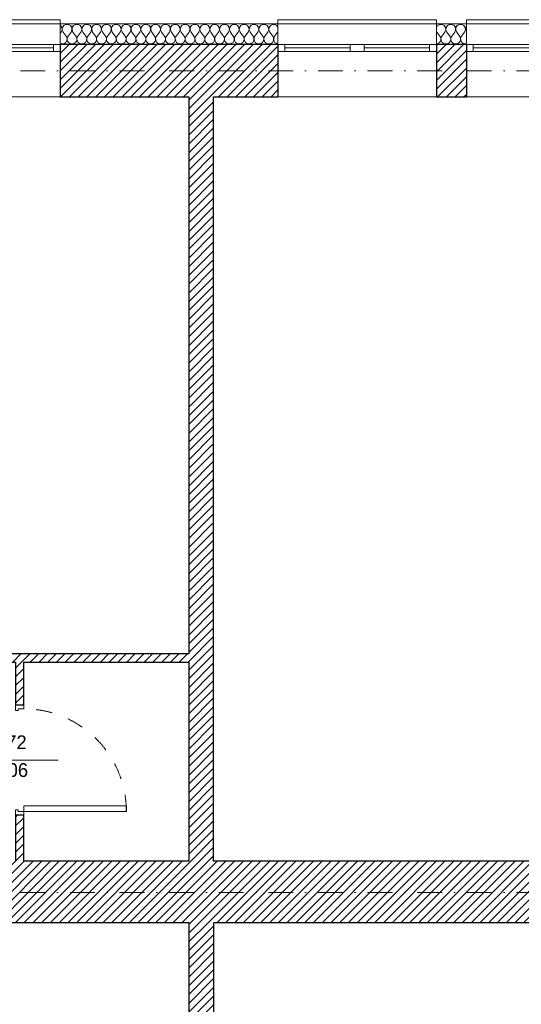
# Model space of a CAD drawing. Header units: millimetres. Extents: x 172139 to 266886, y 89525 to 138225.
# Tile 23 of 72: x 186906 to 190548, y 114560 to 121706. Entities that reach past the tile are written whole.
import ezdxf
from ezdxf.enums import TextEntityAlignment as Align

# ---------------------------------------------------------------- set-up
doc = ezdxf.new("R2010")
doc.units = ezdxf.units.MM
doc.header["$MEASUREMENT"] = 0
doc.linetypes.add('Kropki i Kreski', pattern=[360, 180, -90, 0, -90])
doc.linetypes.add('Przerywana', pattern=[240, 120, -120])
for name, color, linetype in [('Drzwi ArchiCAD', 7, 'Continuous'), ('Konstrukcja - Siatki mod', 7, 'Continuous'), ('KR_INW', 7, 'Continuous'), ('NAPIS_SODON', 7, 'Continuous'), ('Znaczniki drzwi ArchiCADa', 7, 'Continuous')]:
    doc.layers.add(name, color=color, linetype=linetype)
for name, color, linetype, lineweight in [('Drzwi ArchiCAD_Nr_pióra__1', 7, 'Continuous', 13), ('Drzwi ArchiCAD_Nr_pióra__27', 7, 'Continuous', 25), ('KR_INW_Nr_pióra__101', 252, 'Continuous', 5), ('KR_INW_Nr_pióra__27', 7, 'Continuous', 25), ('KR_INW_Nr_pióra__47', 7, 'Continuous', 15), ('NAPIS_SODON_Nr_pióra__1', 7, 'Continuous', 13), ('NAPIS_SODON_Nr_pióra__121', 255, 'Continuous', 0), ('Okna ArchiCADa_Nr_pióra__1', 7, 'Continuous', 13), ('Znaczniki drzwi ArchiCADa_Nr_pióra__7', 7, 'Continuous', 13)]:
    doc.layers.add(name, color=color, linetype=linetype, lineweight=lineweight)
for name, color, linetype, lineweight, true_color in [('Konstrukcja - Siatki mod_Nr_pióra__48', 7, 'Continuous', 15, 0xa80f02), ('KR_INW_Nr_pióra__102', 7, 'Continuous', 5, 0xcccccc), ('Znaczniki drzwi ArchiCADa_Nr_pióra__20', 7, 'Continuous', 13, 0xb00000)]:
    doc.layers.add(name, color=color, linetype=linetype, lineweight=lineweight, true_color=true_color)
doc.styles.add('GENERATED_STYLE_1', font='txt')
pattern_1 = [(45, (0, 0), (-31.819804, 31.819804), [])]

# ---------------------------------------------------------------- blocks, each defined once
blk = doc.blocks.new('Strop_1', base_point=(179225, 121523.3))
at = {"layer": 'NAPIS_SODON_Nr_pióra__1', "linetype": 'Continuous', "flags": 128}
blk.add_lwpolyline([(179225, 121523.3), (179225.9, 107003.8), (250898.3, 107008.3), (250897.4, 121527.8)], close=True, dxfattribs=at)
blk = doc.blocks.new('Strop_2', base_point=(188316, 115154.1))
at = {"layer": 'NAPIS_SODON_Nr_pióra__121', "linetype": 'Continuous', "flags": 128}
blk.add_lwpolyline([(224893.2, 113397.6), (205242.2, 113397.6), (204667.3, 113397.6), (188316, 113397.6), (188316, 115154.1), (204667.3, 115154.1), (205241.5, 115154.1), (205242.2, 115154.1), (205242.2, 115394.1), (205241.5, 115154.1), (205174.5, 117823.2), (205315.4, 117824.8), (205315.4, 121145.6), (224463.2, 121145.6)], dxfattribs=at)
blk = doc.blocks.new('*X91')
at = {"layer": 'KR_INW_Nr_pióra__102', "linetype": 'Continuous'}
for p, q in [((187202.6, 121662.7), (187200.4, 121663.9)), ((187212.2, 121648.2), (187202.6, 121662.7)), ((187207.1, 121614.9), (187213.9, 121630.9)), ((187213.9, 121630.9), (187212.2, 121648.2)), ((187216.3, 121648.2), (187214.7, 121630.9)), ((187214.7, 121630.9), (187221.4, 121614.9)), ((187226, 121662.7), (187216.3, 121648.2)), ((187241.3, 121670.9), (187226, 121662.7)), ((187258.7, 121670.9), (187241.3, 121670.9)), ((187274, 121662.7), (187258.7, 121670.9)), ((187283.7, 121648.2), (187274, 121662.7)), ((187278.6, 121614.9), (187285.3, 121630.9)), ((187285.3, 121630.9), (187283.7, 121648.2)), ((187287.8, 121648.2), (187286.1, 121630.9)), ((187286.1, 121630.9), (187292.9, 121614.9)), ((187297.4, 121662.7), (187287.8, 121648.2)), ((187312.7, 121670.9), (187297.4, 121662.7)), ((187330.1, 121670.9), (187312.7, 121670.9)), ((187345.5, 121662.7), (187330.1, 121670.9)), ((187355.1, 121648.2), (187345.5, 121662.7)), ((187350, 121614.9), (187356.7, 121630.9)), ((187356.7, 121630.9), (187355.1, 121648.2)), ((187359.2, 121648.2), (187357.6, 121630.9)), ((187357.6, 121630.9), (187364.3, 121614.9)), ((187368.8, 121662.7), (187359.2, 121648.2)), ((187384.2, 121670.9), (187368.8, 121662.7)), ((187401.6, 121670.9), (187384.2, 121670.9)), ((187416.9, 121662.7), (187401.6, 121670.9)), ((187426.5, 121648.2), (187416.9, 121662.7)), ((187421.4, 121614.9), (187428.2, 121630.9)), ((187428.2, 121630.9), (187426.5, 121648.2)), ((187430.6, 121648.2), (187429, 121630.9)), ((187429, 121630.9), (187435.7, 121614.9)), ((187440.3, 121662.7), (187430.6, 121648.2)), ((187455.6, 121670.9), (187440.3, 121662.7)), ((187473, 121670.9), (187455.6, 121670.9)), ((187488.3, 121662.7), (187473, 121670.9)), ((187497.9, 121648.2), (187488.3, 121662.7)), ((187492.9, 121614.9), (187499.6, 121630.9)), ((187499.6, 121630.9), (187497.9, 121648.2)), ((187502.1, 121648.2), (187500.4, 121630.9)), ((187500.4, 121630.9), (187507.1, 121614.9)), ((187511.7, 121662.7), (187502.1, 121648.2)), ((187527, 121670.9), (187511.7, 121662.7)), ((187544.4, 121670.9), (187527, 121670.9)), ((187559.7, 121662.7), (187544.4, 121670.9)), ((187569.4, 121648.2), (187559.7, 121662.7)), ((187564.3, 121614.9), (187571, 121630.9)), ((187571, 121630.9), (187569.4, 121648.2)), ((187573.5, 121648.2), (187571.8, 121630.9)), ((187571.8, 121630.9), (187578.6, 121614.9)), ((187583.1, 121662.7), (187573.5, 121648.2)), ((187598.4, 121670.9), (187583.1, 121662.7)), ((187615.8, 121670.9), (187598.4, 121670.9)), ((187631.2, 121662.7), (187615.8, 121670.9)), ((187640.8, 121648.2), (187631.2, 121662.7)), ((187635.7, 121614.9), (187642.4, 121630.9)), ((187642.4, 121630.9), (187640.8, 121648.2)), ((187644.9, 121648.2), (187643.3, 121630.9)), ((187643.3, 121630.9), (187650, 121614.9)), ((187654.5, 121662.7), (187644.9, 121648.2)), ((187669.9, 121670.9), (187654.5, 121662.7)), ((187687.3, 121670.9), (187669.9, 121670.9)), ((187702.6, 121662.7), (187687.3, 121670.9)), ((187712.2, 121648.2), (187702.6, 121662.7)), ((187707.1, 121614.9), (187713.9, 121630.9)), ((187713.9, 121630.9), (187712.2, 121648.2)), ((187716.3, 121648.2), (187714.7, 121630.9)), ((187714.7, 121630.9), (187721.4, 121614.9)), ((187726, 121662.7), (187716.3, 121648.2)), ((187741.3, 121670.9), (187726, 121662.7)), ((187758.7, 121670.9), (187741.3, 121670.9)), ((187774, 121662.7), (187758.7, 121670.9)), ((187783.7, 121648.2), (187774, 121662.7)), ((187778.6, 121614.9), (187785.3, 121630.9)), ((187785.3, 121630.9), (187783.7, 121648.2)), ((187787.8, 121648.2), (187786.1, 121630.9)), ((187786.1, 121630.9), (187792.9, 121614.9)), ((187797.4, 121662.7), (187787.8, 121648.2)), ((187812.7, 121670.9), (187797.4, 121662.7)), ((187830.1, 121670.9), (187812.7, 121670.9)), ((187845.5, 121662.7), (187830.1, 121670.9)), ((187855.1, 121648.2), (187845.5, 121662.7)), ((187850, 121614.9), (187856.7, 121630.9)), ((187856.7, 121630.9), (187855.1, 121648.2)), ((187859.2, 121648.2), (187857.6, 121630.9)), ((187857.6, 121630.9), (187864.3, 121614.9)), ((187868.8, 121662.7), (187859.2, 121648.2)), ((187884.2, 121670.9), (187868.8, 121662.7)), ((187901.6, 121670.9), (187884.2, 121670.9)), ((187916.9, 121662.7), (187901.6, 121670.9)), ((187926.5, 121648.2), (187916.9, 121662.7)), ((187921.4, 121614.9), (187928.2, 121630.9)), ((187928.2, 121630.9), (187926.5, 121648.2)), ((187930.6, 121648.2), (187929, 121630.9)), ((187929, 121630.9), (187935.7, 121614.9)), ((187940.3, 121662.7), (187930.6, 121648.2)), ((187955.6, 121670.9), (187940.3, 121662.7)), ((187973, 121670.9), (187955.6, 121670.9)), ((187988.3, 121662.7), (187973, 121670.9)), ((187997.9, 121648.2), (187988.3, 121662.7)), ((187992.9, 121614.9), (187999.6, 121630.9)), ((187999.6, 121630.9), (187997.9, 121648.2)), ((188002.1, 121648.2), (188000.4, 121630.9)), ((188000.4, 121630.9), (188007.1, 121614.9)), ((188011.7, 121662.7), (188002.1, 121648.2)), ((188027, 121670.9), (188011.7, 121662.7)), ((188044.4, 121670.9), (188027, 121670.9)), ((188059.7, 121662.7), (188044.4, 121670.9)), ((188069.4, 121648.2), (188059.7, 121662.7)), ((188064.3, 121614.9), (188071, 121630.9)), ((188071, 121630.9), (188069.4, 121648.2)), ((188073.5, 121648.2), (188071.8, 121630.9)), ((188071.8, 121630.9), (188078.6, 121614.9)), ((188083.1, 121662.7), (188073.5, 121648.2)), ((188098.4, 121670.9), (188083.1, 121662.7)), ((188115.8, 121670.9), (188098.4, 121670.9)), ((188131.2, 121662.7), (188115.8, 121670.9)), ((188140.8, 121648.2), (188131.2, 121662.7)), ((188135.7, 121614.9), (188142.4, 121630.9)), ((188142.4, 121630.9), (188140.8, 121648.2)), ((188144.9, 121648.2), (188143.3, 121630.9)), ((188143.3, 121630.9), (188150, 121614.9)), ((188154.5, 121662.7), (188144.9, 121648.2)), ((188169.9, 121670.9), (188154.5, 121662.7)), ((188187.3, 121670.9), (188169.9, 121670.9)), ((188202.6, 121662.7), (188187.3, 121670.9)), ((188212.2, 121648.2), (188202.6, 121662.7)), ((188207.1, 121614.9), (188213.9, 121630.9)), ((188213.9, 121630.9), (188212.2, 121648.2)), ((188216.3, 121648.2), (188214.7, 121630.9)), ((188214.7, 121630.9), (188221.4, 121614.9)), ((188226, 121662.7), (188216.3, 121648.2)), ((188241.3, 121670.9), (188226, 121662.7)), ((188258.7, 121670.9), (188241.3, 121670.9)), ((188274, 121662.7), (188258.7, 121670.9)), ((188283.7, 121648.2), (188274, 121662.7)), ((188278.6, 121614.9), (188285.3, 121630.9)), ((188285.3, 121630.9), (188283.7, 121648.2)), ((188287.8, 121648.2), (188286.1, 121630.9)), ((188286.1, 121630.9), (188292.9, 121614.9)), ((188297.4, 121662.7), (188287.8, 121648.2)), ((188312.7, 121670.9), (188297.4, 121662.7)), ((188330.1, 121670.9), (188312.7, 121670.9)), ((188345.5, 121662.7), (188330.1, 121670.9)), ((188355.1, 121648.2), (188345.5, 121662.7)), ((188350, 121614.9), (188356.7, 121630.9)), ((188356.7, 121630.9), (188355.1, 121648.2)), ((188359.2, 121648.2), (188357.6, 121630.9)), ((188357.6, 121630.9), (188364.3, 121614.9)), ((188368.8, 121662.7), (188359.2, 121648.2)), ((188384.2, 121670.9), (188368.8, 121662.7)), ((188401.6, 121670.9), (188384.2, 121670.9)), ((188416.9, 121662.7), (188401.6, 121670.9)), ((188426.5, 121648.2), (188416.9, 121662.7)), ((188421.4, 121614.9), (188428.2, 121630.9)), ((188428.2, 121630.9), (188426.5, 121648.2)), ((188430.6, 121648.2), (188429, 121630.9)), ((188429, 121630.9), (188435.7, 121614.9)), ((188440.3, 121662.7), (188430.6, 121648.2)), ((188455.6, 121670.9), (188440.3, 121662.7)), ((188473, 121670.9), (188455.6, 121670.9)), ((188488.3, 121662.7), (188473, 121670.9)), ((188497.9, 121648.2), (188488.3, 121662.7)), ((188492.9, 121614.9), (188499.6, 121630.9)), ((188499.6, 121630.9), (188497.9, 121648.2)), ((188502.1, 121648.2), (188500.4, 121630.9)), ((188500.4, 121630.9), (188507.1, 121614.9)), ((188511.7, 121662.7), (188502.1, 121648.2)), ((188527, 121670.9), (188511.7, 121662.7)), ((188544.4, 121670.9), (188527, 121670.9)), ((188559.7, 121662.7), (188544.4, 121670.9)), ((188569.4, 121648.2), (188559.7, 121662.7)), ((188564.3, 121614.9), (188571, 121630.9)), ((188571, 121630.9), (188569.4, 121648.2)), ((188573.5, 121648.2), (188571.8, 121630.9)), ((188571.8, 121630.9), (188578.6, 121614.9)), ((188583.1, 121662.7), (188573.5, 121648.2)), ((188598.4, 121670.9), (188583.1, 121662.7)), ((188615.8, 121670.9), (188598.4, 121670.9)), ((188631.2, 121662.7), (188615.8, 121670.9)), ((188640.8, 121648.2), (188631.2, 121662.7)), ((188635.7, 121614.9), (188642.4, 121630.9)), ((188642.4, 121630.9), (188640.8, 121648.2)), ((188644.9, 121648.2), (188643.3, 121630.9)), ((188643.3, 121630.9), (188650, 121614.9)), ((188654.5, 121662.7), (188644.9, 121648.2)), ((188669.9, 121670.9), (188654.5, 121662.7)), ((188687.3, 121670.9), (188669.9, 121670.9)), ((188702.6, 121662.7), (188687.3, 121670.9)), ((188712.2, 121648.2), (188702.6, 121662.7)), ((188707.1, 121614.9), (188713.9, 121630.9)), ((188713.9, 121630.9), (188712.2, 121648.2)), ((188716.3, 121648.2), (188714.7, 121630.9)), ((188714.7, 121630.9), (188721.4, 121614.9)), ((188726, 121662.7), (188716.3, 121648.2)), ((188741.3, 121670.9), (188726, 121662.7)), ((188758.7, 121670.9), (188741.3, 121670.9)), ((188774, 121662.7), (188758.7, 121670.9)), ((188781.4, 121651.6), (188774, 121662.7)), ((188778.6, 121614.9), (188781.4, 121621.6)), ((187207.1, 121614.9), (187200.4, 121605.9)), ((187221.4, 121614.9), (187242.9, 121586.3)), ((187247.6, 121577.7), (187242.9, 121586.3)), ((187246.2, 121548.9), (187249.4, 121558.2)), ((187249.9, 121568.1), (187247.6, 121577.7)), ((187249.4, 121558.2), (187249.9, 121568.1)), ((187252.4, 121577.7), (187250.1, 121568.1)), ((187250.1, 121568.1), (187250.6, 121558.2)), ((187250.6, 121558.2), (187253.8, 121548.9)), ((187257.1, 121586.3), (187252.4, 121577.7)), ((187278.6, 121614.9), (187257.1, 121586.3)), ((187292.9, 121614.9), (187314.3, 121586.3)), ((187319.1, 121577.7), (187314.3, 121586.3)), ((187317.7, 121548.9), (187320.8, 121558.2)), ((187321.3, 121568.1), (187319.1, 121577.7)), ((187320.8, 121558.2), (187321.3, 121568.1)), ((187323.8, 121577.7), (187321.6, 121568.1)), ((187321.6, 121568.1), (187322.1, 121558.2)), ((187322.1, 121558.2), (187325.2, 121548.9)), ((187328.6, 121586.3), (187323.8, 121577.7)), ((187350, 121614.9), (187328.6, 121586.3)), ((187364.3, 121614.9), (187385.7, 121586.3)), ((187390.5, 121577.7), (187385.7, 121586.3)), ((187389.1, 121548.9), (187392.2, 121558.2)), ((187392.7, 121568.1), (187390.5, 121577.7)), ((187392.2, 121558.2), (187392.7, 121568.1)), ((187395.2, 121577.7), (187393, 121568.1)), ((187393, 121568.1), (187393.5, 121558.2)), ((187393.5, 121558.2), (187396.6, 121548.9)), ((187400, 121586.3), (187395.2, 121577.7)), ((187421.4, 121614.9), (187400, 121586.3)), ((187435.7, 121614.9), (187457.1, 121586.3)), ((187461.9, 121577.7), (187457.1, 121586.3)), ((187460.5, 121548.9), (187463.7, 121558.2)), ((187464.1, 121568.1), (187461.9, 121577.7)), ((187463.7, 121558.2), (187464.1, 121568.1)), ((187466.7, 121577.7), (187464.4, 121568.1)), ((187464.4, 121568.1), (187464.9, 121558.2)), ((187464.9, 121558.2), (187468.1, 121548.9)), ((187471.4, 121586.3), (187466.7, 121577.7)), ((187492.9, 121614.9), (187471.4, 121586.3)), ((187507.1, 121614.9), (187528.6, 121586.3)), ((187533.3, 121577.7), (187528.6, 121586.3)), ((187531.9, 121548.9), (187535.1, 121558.2)), ((187535.6, 121568.1), (187533.3, 121577.7)), ((187535.1, 121558.2), (187535.6, 121568.1)), ((187538.1, 121577.7), (187535.9, 121568.1)), ((187535.9, 121568.1), (187536.3, 121558.2)), ((187536.3, 121558.2), (187539.5, 121548.9)), ((187542.9, 121586.3), (187538.1, 121577.7)), ((187564.3, 121614.9), (187542.9, 121586.3)), ((187578.6, 121614.9), (187600, 121586.3)), ((187604.8, 121577.7), (187600, 121586.3)), ((187603.4, 121548.9), (187606.5, 121558.2)), ((187607, 121568.1), (187604.8, 121577.7)), ((187606.5, 121558.2), (187607, 121568.1)), ((187609.5, 121577.7), (187607.3, 121568.1)), ((187607.3, 121568.1), (187607.8, 121558.2)), ((187607.8, 121558.2), (187610.9, 121548.9)), ((187614.3, 121586.3), (187609.5, 121577.7)), ((187635.7, 121614.9), (187614.3, 121586.3)), ((187650, 121614.9), (187671.4, 121586.3)), ((187676.2, 121577.7), (187671.4, 121586.3)), ((187674.8, 121548.9), (187677.9, 121558.2)), ((187678.4, 121568.1), (187676.2, 121577.7)), ((187677.9, 121558.2), (187678.4, 121568.1)), ((187680.9, 121577.7), (187678.7, 121568.1)), ((187678.7, 121568.1), (187679.2, 121558.2)), ((187679.2, 121558.2), (187682.3, 121548.9)), ((187685.7, 121586.3), (187680.9, 121577.7)), ((187707.1, 121614.9), (187685.7, 121586.3)), ((187721.4, 121614.9), (187742.9, 121586.3)), ((187747.6, 121577.7), (187742.9, 121586.3)), ((187746.2, 121548.9), (187749.4, 121558.2)), ((187749.9, 121568.1), (187747.6, 121577.7)), ((187749.4, 121558.2), (187749.9, 121568.1)), ((187752.4, 121577.7), (187750.1, 121568.1)), ((187750.1, 121568.1), (187750.6, 121558.2)), ((187750.6, 121558.2), (187753.8, 121548.9)), ((187757.1, 121586.3), (187752.4, 121577.7)), ((187778.6, 121614.9), (187757.1, 121586.3)), ((187792.9, 121614.9), (187814.3, 121586.3)), ((187819.1, 121577.7), (187814.3, 121586.3)), ((187817.7, 121548.9), (187820.8, 121558.2)), ((187821.3, 121568.1), (187819.1, 121577.7)), ((187820.8, 121558.2), (187821.3, 121568.1)), ((187823.8, 121577.7), (187821.6, 121568.1)), ((187821.6, 121568.1), (187822.1, 121558.2)), ((187822.1, 121558.2), (187825.2, 121548.9)), ((187828.6, 121586.3), (187823.8, 121577.7)), ((187850, 121614.9), (187828.6, 121586.3)), ((187864.3, 121614.9), (187885.7, 121586.3)), ((187890.5, 121577.7), (187885.7, 121586.3)), ((187889.1, 121548.9), (187892.2, 121558.2)), ((187892.7, 121568.1), (187890.5, 121577.7)), ((187892.2, 121558.2), (187892.7, 121568.1)), ((187895.2, 121577.7), (187893, 121568.1)), ((187893, 121568.1), (187893.5, 121558.2)), ((187893.5, 121558.2), (187896.6, 121548.9)), ((187900, 121586.3), (187895.2, 121577.7)), ((187921.4, 121614.9), (187900, 121586.3)), ((187935.7, 121614.9), (187957.1, 121586.3)), ((187961.9, 121577.7), (187957.1, 121586.3)), ((187960.5, 121548.9), (187963.7, 121558.2)), ((187964.1, 121568.1), (187961.9, 121577.7)), ((187963.7, 121558.2), (187964.1, 121568.1)), ((187966.7, 121577.7), (187964.4, 121568.1)), ((187964.4, 121568.1), (187964.9, 121558.2)), ((187964.9, 121558.2), (187968.1, 121548.9)), ((187971.4, 121586.3), (187966.7, 121577.7)), ((187992.9, 121614.9), (187971.4, 121586.3)), ((188007.1, 121614.9), (188028.6, 121586.3)), ((188033.3, 121577.7), (188028.6, 121586.3)), ((188031.9, 121548.9), (188035.1, 121558.2)), ((188035.6, 121568.1), (188033.3, 121577.7)), ((188035.1, 121558.2), (188035.6, 121568.1)), ((188038.1, 121577.7), (188035.9, 121568.1)), ((188035.9, 121568.1), (188036.3, 121558.2)), ((188036.3, 121558.2), (188039.5, 121548.9)), ((188042.9, 121586.3), (188038.1, 121577.7)), ((188064.3, 121614.9), (188042.9, 121586.3)), ((188078.6, 121614.9), (188100, 121586.3)), ((188104.8, 121577.7), (188100, 121586.3)), ((188103.4, 121548.9), (188106.5, 121558.2)), ((188107, 121568.1), (188104.8, 121577.7)), ((188106.5, 121558.2), (188107, 121568.1)), ((188109.5, 121577.7), (188107.3, 121568.1)), ((188107.3, 121568.1), (188107.8, 121558.2)), ((188107.8, 121558.2), (188110.9, 121548.9)), ((188114.3, 121586.3), (188109.5, 121577.7)), ((188135.7, 121614.9), (188114.3, 121586.3)), ((188150, 121614.9), (188171.4, 121586.3)), ((188176.2, 121577.7), (188171.4, 121586.3)), ((188174.8, 121548.9), (188177.9, 121558.2)), ((188178.4, 121568.1), (188176.2, 121577.7)), ((188177.9, 121558.2), (188178.4, 121568.1)), ((188180.9, 121577.7), (188178.7, 121568.1)), ((188178.7, 121568.1), (188179.2, 121558.2)), ((188179.2, 121558.2), (188182.3, 121548.9)), ((188185.7, 121586.3), (188180.9, 121577.7)), ((188207.1, 121614.9), (188185.7, 121586.3)), ((188221.4, 121614.9), (188242.9, 121586.3)), ((188247.6, 121577.7), (188242.9, 121586.3)), ((188246.2, 121548.9), (188249.4, 121558.2)), ((188249.9, 121568.1), (188247.6, 121577.7)), ((188249.4, 121558.2), (188249.9, 121568.1)), ((188252.4, 121577.7), (188250.1, 121568.1)), ((188250.1, 121568.1), (188250.6, 121558.2)), ((188250.6, 121558.2), (188253.8, 121548.9)), ((188257.1, 121586.3), (188252.4, 121577.7)), ((188278.6, 121614.9), (188257.1, 121586.3)), ((188292.9, 121614.9), (188314.3, 121586.3)), ((188319.1, 121577.7), (188314.3, 121586.3)), ((188317.7, 121548.9), (188320.8, 121558.2)), ((188321.3, 121568.1), (188319.1, 121577.7)), ((188320.8, 121558.2), (188321.3, 121568.1)), ((188323.8, 121577.7), (188321.6, 121568.1)), ((188321.6, 121568.1), (188322.1, 121558.2)), ((188322.1, 121558.2), (188325.2, 121548.9)), ((188328.6, 121586.3), (188323.8, 121577.7)), ((188350, 121614.9), (188328.6, 121586.3)), ((188364.3, 121614.9), (188385.7, 121586.3)), ((188390.5, 121577.7), (188385.7, 121586.3)), ((188389.1, 121548.9), (188392.2, 121558.2)), ((188392.7, 121568.1), (188390.5, 121577.7)), ((188392.2, 121558.2), (188392.7, 121568.1)), ((188395.2, 121577.7), (188393, 121568.1)), ((188393, 121568.1), (188393.5, 121558.2)), ((188393.5, 121558.2), (188396.6, 121548.9)), ((188400, 121586.3), (188395.2, 121577.7)), ((188421.4, 121614.9), (188400, 121586.3)), ((188435.7, 121614.9), (188457.1, 121586.3)), ((188461.9, 121577.7), (188457.1, 121586.3)), ((188460.5, 121548.9), (188463.7, 121558.2)), ((188464.1, 121568.1), (188461.9, 121577.7)), ((188463.7, 121558.2), (188464.1, 121568.1)), ((188466.7, 121577.7), (188464.4, 121568.1)), ((188464.4, 121568.1), (188464.9, 121558.2)), ((188464.9, 121558.2), (188468.1, 121548.9)), ((188471.4, 121586.3), (188466.7, 121577.7)), ((188492.9, 121614.9), (188471.4, 121586.3)), ((188507.1, 121614.9), (188528.6, 121586.3)), ((188533.3, 121577.7), (188528.6, 121586.3)), ((188531.9, 121548.9), (188535.1, 121558.2)), ((188535.6, 121568.1), (188533.3, 121577.7)), ((188535.1, 121558.2), (188535.6, 121568.1)), ((188538.1, 121577.7), (188535.9, 121568.1)), ((188535.9, 121568.1), (188536.3, 121558.2)), ((188536.3, 121558.2), (188539.5, 121548.9)), ((188542.9, 121586.3), (188538.1, 121577.7)), ((188564.3, 121614.9), (188542.9, 121586.3)), ((188578.6, 121614.9), (188600, 121586.3)), ((188604.8, 121577.7), (188600, 121586.3)), ((188603.4, 121548.9), (188606.5, 121558.2)), ((188607, 121568.1), (188604.8, 121577.7)), ((188606.5, 121558.2), (188607, 121568.1)), ((188609.5, 121577.7), (188607.3, 121568.1)), ((188607.3, 121568.1), (188607.8, 121558.2)), ((188607.8, 121558.2), (188610.9, 121548.9)), ((188614.3, 121586.3), (188609.5, 121577.7)), ((188635.7, 121614.9), (188614.3, 121586.3)), ((188650, 121614.9), (188671.4, 121586.3)), ((188676.2, 121577.7), (188671.4, 121586.3)), ((188674.8, 121548.9), (188677.9, 121558.2)), ((188678.4, 121568.1), (188676.2, 121577.7)), ((188677.9, 121558.2), (188678.4, 121568.1)), ((188680.9, 121577.7), (188678.7, 121568.1)), ((188678.7, 121568.1), (188679.2, 121558.2)), ((188679.2, 121558.2), (188682.3, 121548.9)), ((188685.7, 121586.3), (188680.9, 121577.7)), ((188707.1, 121614.9), (188685.7, 121586.3)), ((188721.4, 121614.9), (188742.9, 121586.3)), ((188747.6, 121577.7), (188742.9, 121586.3)), ((188746.2, 121548.9), (188749.4, 121558.2)), ((188749.9, 121568.1), (188747.6, 121577.7)), ((188749.4, 121558.2), (188749.9, 121568.1)), ((188752.4, 121577.7), (188750.1, 121568.1)), ((188750.1, 121568.1), (188750.6, 121558.2)), ((188750.6, 121558.2), (188753.8, 121548.9)), ((188757.1, 121586.3), (188752.4, 121577.7)), ((188778.6, 121614.9), (188757.1, 121586.3)), ((187200.4, 121532.4), (187204.5, 121530.5)), ((187204.5, 121530.5), (187214.3, 121529.2)), ((187214.3, 121529.2), (187224, 121530.5)), ((187224, 121530.5), (187233.1, 121534.5)), ((187233.1, 121534.5), (187240.6, 121540.8)), ((187240.6, 121540.8), (187246.2, 121548.9)), ((187253.8, 121548.9), (187259.4, 121540.8)), ((187259.4, 121540.8), (187266.9, 121534.5)), ((187266.9, 121534.5), (187276, 121530.5)), ((187276, 121530.5), (187285.7, 121529.2)), ((187285.7, 121529.2), (187295.5, 121530.5)), ((187295.5, 121530.5), (187304.5, 121534.5)), ((187304.5, 121534.5), (187312.1, 121540.8)), ((187312.1, 121540.8), (187317.7, 121548.9)), ((187325.2, 121548.9), (187330.8, 121540.8)), ((187330.8, 121540.8), (187338.4, 121534.5)), ((187338.4, 121534.5), (187347.4, 121530.5)), ((187347.4, 121530.5), (187357.1, 121529.2)), ((187357.1, 121529.2), (187366.9, 121530.5)), ((187366.9, 121530.5), (187375.9, 121534.5)), ((187375.9, 121534.5), (187383.5, 121540.8)), ((187383.5, 121540.8), (187389.1, 121548.9)), ((187396.6, 121548.9), (187402.2, 121540.8)), ((187402.2, 121540.8), (187409.8, 121534.5)), ((187409.8, 121534.5), (187418.8, 121530.5)), ((187418.8, 121530.5), (187428.6, 121529.2)), ((187428.6, 121529.2), (187438.3, 121530.5)), ((187438.3, 121530.5), (187447.3, 121534.5)), ((187447.3, 121534.5), (187454.9, 121540.8)), ((187454.9, 121540.8), (187460.5, 121548.9)), ((187468.1, 121548.9), (187473.6, 121540.8)), ((187473.6, 121540.8), (187481.2, 121534.5)), ((187481.2, 121534.5), (187490.2, 121530.5)), ((187490.2, 121530.5), (187500, 121529.2)), ((187500, 121529.2), (187509.8, 121530.5)), ((187509.8, 121530.5), (187518.8, 121534.5)), ((187518.8, 121534.5), (187526.4, 121540.8)), ((187526.4, 121540.8), (187531.9, 121548.9)), ((187539.5, 121548.9), (187545.1, 121540.8)), ((187545.1, 121540.8), (187552.7, 121534.5)), ((187552.7, 121534.5), (187561.7, 121530.5)), ((187561.7, 121530.5), (187571.4, 121529.2)), ((187571.4, 121529.2), (187581.2, 121530.5)), ((187581.2, 121530.5), (187590.2, 121534.5)), ((187590.2, 121534.5), (187597.8, 121540.8)), ((187597.8, 121540.8), (187603.4, 121548.9)), ((187610.9, 121548.9), (187616.5, 121540.8)), ((187616.5, 121540.8), (187624.1, 121534.5)), ((187624.1, 121534.5), (187633.1, 121530.5)), ((187633.1, 121530.5), (187642.9, 121529.2)), ((187642.9, 121529.2), (187652.6, 121530.5)), ((187652.6, 121530.5), (187661.6, 121534.5)), ((187661.6, 121534.5), (187669.2, 121540.8)), ((187669.2, 121540.8), (187674.8, 121548.9)), ((187682.3, 121548.9), (187687.9, 121540.8)), ((187687.9, 121540.8), (187695.5, 121534.5)), ((187695.5, 121534.5), (187704.5, 121530.5)), ((187704.5, 121530.5), (187714.3, 121529.2)), ((187714.3, 121529.2), (187724, 121530.5)), ((187724, 121530.5), (187733.1, 121534.5)), ((187733.1, 121534.5), (187740.6, 121540.8)), ((187740.6, 121540.8), (187746.2, 121548.9)), ((187753.8, 121548.9), (187759.4, 121540.8)), ((187759.4, 121540.8), (187766.9, 121534.5)), ((187766.9, 121534.5), (187776, 121530.5)), ((187776, 121530.5), (187785.7, 121529.2)), ((187785.7, 121529.2), (187795.5, 121530.5)), ((187795.5, 121530.5), (187804.5, 121534.5)), ((187804.5, 121534.5), (187812.1, 121540.8)), ((187812.1, 121540.8), (187817.7, 121548.9)), ((187825.2, 121548.9), (187830.8, 121540.8)), ((187830.8, 121540.8), (187838.4, 121534.5)), ((187838.4, 121534.5), (187847.4, 121530.5)), ((187847.4, 121530.5), (187857.1, 121529.2)), ((187857.1, 121529.2), (187866.9, 121530.5)), ((187866.9, 121530.5), (187875.9, 121534.5)), ((187875.9, 121534.5), (187883.5, 121540.8)), ((187883.5, 121540.8), (187889.1, 121548.9)), ((187896.6, 121548.9), (187902.2, 121540.8)), ((187902.2, 121540.8), (187909.8, 121534.5)), ((187909.8, 121534.5), (187918.8, 121530.5)), ((187918.8, 121530.5), (187928.6, 121529.2)), ((187928.6, 121529.2), (187938.3, 121530.5)), ((187938.3, 121530.5), (187947.3, 121534.5)), ((187947.3, 121534.5), (187954.9, 121540.8)), ((187954.9, 121540.8), (187960.5, 121548.9)), ((187968.1, 121548.9), (187973.6, 121540.8)), ((187973.6, 121540.8), (187981.2, 121534.5)), ((187981.2, 121534.5), (187990.2, 121530.5)), ((187990.2, 121530.5), (188000, 121529.2)), ((188000, 121529.2), (188009.8, 121530.5)), ((188009.8, 121530.5), (188018.8, 121534.5)), ((188018.8, 121534.5), (188026.4, 121540.8)), ((188026.4, 121540.8), (188031.9, 121548.9)), ((188039.5, 121548.9), (188045.1, 121540.8)), ((188045.1, 121540.8), (188052.7, 121534.5)), ((188052.7, 121534.5), (188061.7, 121530.5)), ((188061.7, 121530.5), (188071.4, 121529.2)), ((188071.4, 121529.2), (188081.2, 121530.5)), ((188081.2, 121530.5), (188090.2, 121534.5)), ((188090.2, 121534.5), (188097.8, 121540.8)), ((188097.8, 121540.8), (188103.4, 121548.9)), ((188110.9, 121548.9), (188116.5, 121540.8)), ((188116.5, 121540.8), (188124.1, 121534.5)), ((188124.1, 121534.5), (188133.1, 121530.5)), ((188133.1, 121530.5), (188142.9, 121529.2)), ((188142.9, 121529.2), (188152.6, 121530.5)), ((188152.6, 121530.5), (188161.6, 121534.5)), ((188161.6, 121534.5), (188169.2, 121540.8)), ((188169.2, 121540.8), (188174.8, 121548.9)), ((188182.3, 121548.9), (188187.9, 121540.8)), ((188187.9, 121540.8), (188195.5, 121534.5)), ((188195.5, 121534.5), (188204.5, 121530.5)), ((188204.5, 121530.5), (188214.3, 121529.2)), ((188214.3, 121529.2), (188224, 121530.5)), ((188224, 121530.5), (188233.1, 121534.5)), ((188233.1, 121534.5), (188240.6, 121540.8)), ((188240.6, 121540.8), (188246.2, 121548.9)), ((188253.8, 121548.9), (188259.4, 121540.8)), ((188259.4, 121540.8), (188266.9, 121534.5)), ((188266.9, 121534.5), (188276, 121530.5)), ((188276, 121530.5), (188285.7, 121529.2)), ((188285.7, 121529.2), (188295.5, 121530.5)), ((188295.5, 121530.5), (188304.5, 121534.5)), ((188304.5, 121534.5), (188312.1, 121540.8)), ((188312.1, 121540.8), (188317.7, 121548.9)), ((188325.2, 121548.9), (188330.8, 121540.8)), ((188330.8, 121540.8), (188338.4, 121534.5)), ((188338.4, 121534.5), (188347.4, 121530.5)), ((188347.4, 121530.5), (188357.1, 121529.2)), ((188357.1, 121529.2), (188366.9, 121530.5)), ((188366.9, 121530.5), (188375.9, 121534.5)), ((188375.9, 121534.5), (188383.5, 121540.8)), ((188383.5, 121540.8), (188389.1, 121548.9)), ((188396.6, 121548.9), (188402.2, 121540.8)), ((188402.2, 121540.8), (188409.8, 121534.5)), ((188409.8, 121534.5), (188418.8, 121530.5)), ((188418.8, 121530.5), (188428.6, 121529.2)), ((188428.6, 121529.2), (188438.3, 121530.5)), ((188438.3, 121530.5), (188447.3, 121534.5)), ((188447.3, 121534.5), (188454.9, 121540.8)), ((188454.9, 121540.8), (188460.5, 121548.9)), ((188468.1, 121548.9), (188473.6, 121540.8)), ((188473.6, 121540.8), (188481.2, 121534.5)), ((188481.2, 121534.5), (188490.2, 121530.5)), ((188490.2, 121530.5), (188500, 121529.2)), ((188500, 121529.2), (188509.8, 121530.5)), ((188509.8, 121530.5), (188518.8, 121534.5)), ((188518.8, 121534.5), (188526.4, 121540.8)), ((188526.4, 121540.8), (188531.9, 121548.9)), ((188539.5, 121548.9), (188545.1, 121540.8)), ((188545.1, 121540.8), (188552.7, 121534.5)), ((188552.7, 121534.5), (188561.7, 121530.5)), ((188561.7, 121530.5), (188571.4, 121529.2)), ((188571.4, 121529.2), (188581.2, 121530.5)), ((188581.2, 121530.5), (188590.2, 121534.5)), ((188590.2, 121534.5), (188597.8, 121540.8)), ((188597.8, 121540.8), (188603.4, 121548.9)), ((188610.9, 121548.9), (188616.5, 121540.8)), ((188616.5, 121540.8), (188624.1, 121534.5)), ((188624.1, 121534.5), (188633.1, 121530.5)), ((188633.1, 121530.5), (188642.9, 121529.2)), ((188642.9, 121529.2), (188652.6, 121530.5)), ((188652.6, 121530.5), (188661.6, 121534.5)), ((188661.6, 121534.5), (188669.2, 121540.8)), ((188669.2, 121540.8), (188674.8, 121548.9)), ((188682.3, 121548.9), (188687.9, 121540.8)), ((188687.9, 121540.8), (188695.5, 121534.5)), ((188695.5, 121534.5), (188704.5, 121530.5)), ((188704.5, 121530.5), (188714.3, 121529.2)), ((188714.3, 121529.2), (188724, 121530.5)), ((188724, 121530.5), (188733.1, 121534.5)), ((188733.1, 121534.5), (188740.6, 121540.8)), ((188740.6, 121540.8), (188746.2, 121548.9)), ((188753.8, 121548.9), (188759.4, 121540.8)), ((188759.4, 121540.8), (188766.9, 121534.5)), ((188766.9, 121534.5), (188776, 121530.5)), ((188776, 121530.5), (188781.4, 121529.8))]:
    blk.add_line(p, q, dxfattribs=at)
blk = doc.blocks.new('*X92')
at = {"layer": 'KR_INW_Nr_pióra__102', "linetype": 'Continuous'}
for p, q in [((189940.3, 121662.7), (189931.4, 121649.4)), ((189931.4, 121625.1), (189935.7, 121614.9)), ((189955.6, 121670.9), (189940.3, 121662.7)), ((189973, 121670.9), (189955.6, 121670.9)), ((189988.3, 121662.7), (189973, 121670.9)), ((189997.9, 121648.2), (189988.3, 121662.7)), ((189992.9, 121614.9), (189999.6, 121630.9)), ((189999.6, 121630.9), (189997.9, 121648.2)), ((190002.1, 121648.2), (190000.4, 121630.9)), ((190000.4, 121630.9), (190007.1, 121614.9)), ((190011.7, 121662.7), (190002.1, 121648.2)), ((190027, 121670.9), (190011.7, 121662.7)), ((190044.4, 121670.9), (190027, 121670.9)), ((190059.7, 121662.7), (190044.4, 121670.9)), ((190069.4, 121648.2), (190059.7, 121662.7)), ((190064.3, 121614.9), (190071, 121630.9)), ((190071, 121630.9), (190069.4, 121648.2)), ((190073.5, 121648.2), (190071.8, 121630.9)), ((190071.8, 121630.9), (190078.6, 121614.9)), ((190083.1, 121662.7), (190073.5, 121648.2)), ((190098.4, 121670.9), (190083.1, 121662.7)), ((190115.8, 121670.9), (190098.4, 121670.9)), ((190131.2, 121662.7), (190115.8, 121670.9)), ((190140.8, 121648.2), (190131.2, 121662.7)), ((190135.7, 121614.9), (190142.4, 121630.9)), ((190142.4, 121630.9), (190140.8, 121648.2)), ((190144.9, 121648.2), (190143.3, 121630.9)), ((190143.3, 121630.9), (190148.8, 121617.8)), ((190148.8, 121654), (190144.9, 121648.2)), ((189935.7, 121614.9), (189957.1, 121586.3)), ((189961.9, 121577.7), (189957.1, 121586.3)), ((189960.5, 121548.9), (189963.7, 121558.2)), ((189964.1, 121568.1), (189961.9, 121577.7)), ((189963.7, 121558.2), (189964.1, 121568.1)), ((189966.7, 121577.7), (189964.4, 121568.1)), ((189964.4, 121568.1), (189964.9, 121558.2)), ((189964.9, 121558.2), (189968.1, 121548.9)), ((189971.4, 121586.3), (189966.7, 121577.7)), ((189992.9, 121614.9), (189971.4, 121586.3)), ((190007.1, 121614.9), (190028.6, 121586.3)), ((190033.3, 121577.7), (190028.6, 121586.3)), ((190031.9, 121548.9), (190035.1, 121558.2)), ((190035.6, 121568.1), (190033.3, 121577.7)), ((190035.1, 121558.2), (190035.6, 121568.1)), ((190038.1, 121577.7), (190035.9, 121568.1)), ((190035.9, 121568.1), (190036.3, 121558.2)), ((190036.3, 121558.2), (190039.5, 121548.9)), ((190042.9, 121586.3), (190038.1, 121577.7)), ((190064.3, 121614.9), (190042.9, 121586.3)), ((190078.6, 121614.9), (190100, 121586.3)), ((190104.8, 121577.7), (190100, 121586.3)), ((190103.4, 121548.9), (190106.5, 121558.2)), ((190107, 121568.1), (190104.8, 121577.7)), ((190106.5, 121558.2), (190107, 121568.1)), ((190109.5, 121577.7), (190107.3, 121568.1)), ((190107.3, 121568.1), (190107.8, 121558.2)), ((190107.8, 121558.2), (190110.9, 121548.9)), ((190114.3, 121586.3), (190109.5, 121577.7)), ((190135.7, 121614.9), (190114.3, 121586.3)), ((189931.4, 121529.6), (189938.3, 121530.5)), ((189938.3, 121530.5), (189947.3, 121534.5)), ((189947.3, 121534.5), (189954.9, 121540.8)), ((189954.9, 121540.8), (189960.5, 121548.9)), ((189968.1, 121548.9), (189973.6, 121540.8)), ((189973.6, 121540.8), (189981.2, 121534.5)), ((189981.2, 121534.5), (189990.2, 121530.5)), ((189990.2, 121530.5), (190000, 121529.2)), ((190000, 121529.2), (190009.8, 121530.5)), ((190009.8, 121530.5), (190018.8, 121534.5)), ((190018.8, 121534.5), (190026.4, 121540.8)), ((190026.4, 121540.8), (190031.9, 121548.9)), ((190039.5, 121548.9), (190045.1, 121540.8)), ((190045.1, 121540.8), (190052.7, 121534.5)), ((190052.7, 121534.5), (190061.7, 121530.5)), ((190061.7, 121530.5), (190071.4, 121529.2)), ((190071.4, 121529.2), (190081.2, 121530.5)), ((190081.2, 121530.5), (190090.2, 121534.5)), ((190090.2, 121534.5), (190097.8, 121540.8)), ((190097.8, 121540.8), (190103.4, 121548.9)), ((190110.9, 121548.9), (190116.5, 121540.8)), ((190116.5, 121540.8), (190124.1, 121534.5)), ((190124.1, 121534.5), (190133.1, 121530.5)), ((190133.1, 121530.5), (190142.9, 121529.2)), ((190142.9, 121529.2), (190148.8, 121530))]:
    blk.add_line(p, q, dxfattribs=at)
blk = doc.blocks.new('Okno podwójne 19')
at = {"layer": 'Okna ArchiCADa_Nr_pióra__1', "linetype": 'Continuous'}
for p, q in [((-575, 330), (575, 330)), ((-575, 0), (-525, 0)), ((-575, -50), (-575, 0)), ((-525, 0), (-525, -50)), ((-525, 0), (-50, 0)), ((-50, -50), (-50, 0)), ((-50, 0), (0, 0)), ((0, 0), (50, 0)), ((50, 0), (50, -50)), ((50, 0), (525, 0)), ((525, -50), (525, 0)), ((525, 0), (575, 0)), ((575, -50), (575, 0)), ((-525, -50), (-575, -50)), ((-525, -25), (-50, -25)), ((-50, -50), (-525, -50)), ((0, -50), (-50, -50)), ((50, -50), (0, -50)), ((50, -25), (525, -25)), ((525, -50), (50, -50)), ((575, -50), (525, -50)), ((-575, -200), (575, -200)), ((-575, -200), (-575, -230)), ((575, -230), (575, -200)), ((-575, -230), (575, -230))]:
    blk.add_line(p, q, dxfattribs=at)
blk = doc.blocks.new('Ściana_1', base_point=(179075.1, 121675.6))
at = {"layer": 'KR_INW_Nr_pióra__101', "linetype": 'Continuous'}
h = blk.add_hatch(dxfattribs=at)
h.set_pattern_fill('Cegła_licówka', color=256, style=0, pattern_type=2)
h.set_pattern_definition(pattern_1)
h.paths.add_polyline_path([(187200.4, 121145.6), (188781.4, 121145.6), (188781.4, 121475.6), (188781.4, 121525.6), (187200.4, 121525.6), (187200.4, 121475.6)])
h = blk.add_hatch(dxfattribs=at)
h.set_pattern_fill('Cegła_licówka', color=256, style=0, pattern_type=2)
h.set_pattern_definition(pattern_1)
h.paths.add_polyline_path([(189931.4, 121145.6), (190148.8, 121145.6), (190148.8, 121475.6), (190148.8, 121525.6), (189931.4, 121525.6), (189931.4, 121475.6)])
at = {"layer": 'KR_INW_Nr_pióra__27', "linetype": 'Continuous'}
for p, q in [((188781.4, 121525.6), (187200.4, 121525.6)), ((187200.4, 121525.6), (187200.4, 121475.6)), ((188781.4, 121525.6), (188781.4, 121475.6)), ((190148.8, 121525.6), (189931.4, 121525.6)), ((189931.4, 121525.6), (189931.4, 121475.6)), ((190148.8, 121525.6), (190148.8, 121475.6)), ((187200.4, 121475.6), (187200.4, 121145.6)), ((188781.4, 121475.6), (188781.4, 121145.6)), ((189931.4, 121475.6), (189931.4, 121145.6)), ((190148.8, 121475.6), (190148.8, 121145.6))]:
    blk.add_line(p, q, dxfattribs=at)
at = {"layer": 'KR_INW_Nr_pióra__27', "linetype": 'Continuous', "flags": 128}
for points in [[(187200.4, 121145.6), (188134, 121145.6)], [(188314, 121145.6), (188781.4, 121145.6)], [(189931.4, 121145.6), (190148.8, 121145.6)]]:
    blk.add_lwpolyline(points, dxfattribs=at)
at = {"layer": 'KR_INW_Nr_pióra__47', "linetype": 'Continuous'}
for p, q in [((187200.4, 121675.6), (187200.4, 121525.6)), ((188781.4, 121675.6), (188781.4, 121525.6)), ((189931.4, 121675.6), (189931.4, 121525.6)), ((190148.8, 121675.6), (190148.8, 121525.6))]:
    blk.add_line(p, q, dxfattribs=at)
at = {"layer": 'KR_INW_Nr_pióra__47', "linetype": 'Continuous', "flags": 128}
for points in [[(188781.4, 121675.6), (187200.4, 121675.6)], [(190148.8, 121675.6), (189931.4, 121675.6)]]:
    blk.add_lwpolyline(points, dxfattribs=at)
at = {"layer": 'KR_INW'}
for name in ['*X91', '*X92']:
    blk.add_blockref(name, (0, 0), dxfattribs=at)
at = {"layer": 'Okna ArchiCADa_Nr_pióra__1', "linetype": 'Continuous', "xscale": -1, "zscale": 1000, "rotation": 180}
for p in [(186625.4, 121475.6), (189356.4, 121475.6), (190723.8, 121475.6)]:
    blk.add_blockref('Okno podwójne 19', p, dxfattribs=at)
blk = doc.blocks.new('Ściana_43', base_point=(205241.5, 115154.1))
at = {"layer": 'KR_INW_Nr_pióra__101', "linetype": 'Continuous'}
h = blk.add_hatch(dxfattribs=at)
h.set_pattern_fill('Cegła_licówka', color=256, style=0, pattern_type=2)
h.set_pattern_definition(pattern_1)
h.paths.add_polyline_path([(183355.2, 115299.1), (183355.2, 115184.1), (183355.2, 115154.1), (192680.4, 115154.1), (192680.4, 115184.1), (192680.4, 115299.1), (192680.4, 115599.1), (183355.2, 115599.1)])
at = {"layer": 'KR_INW_Nr_pióra__27', "linetype": 'Continuous', "flags": 128}
for points in [[(188134, 115599.1), (186936, 115599.1)], [(191661.7, 115599.1), (188314, 115599.1)], [(185963.5, 115154.1), (188134, 115154.1)], [(188316, 115154.1), (192680.4, 115154.1)]]:
    blk.add_lwpolyline(points, dxfattribs=at)
blk = doc.blocks.new('Ściana_103', base_point=(183915.9, 117042.8))
at = {"layer": 'KR_INW_Nr_pióra__101', "linetype": 'Continuous'}
h = blk.add_hatch(dxfattribs=at)
h.set_pattern_fill('Cegła_licówka', color=256, style=0, pattern_type=2)
h.set_pattern_definition(pattern_1)
h.paths.add_polyline_path([(183915.9, 117042.8), (188134, 117042.8), (188134, 117102.8), (183975.9, 117102.8)])
at = {"layer": 'KR_INW_Nr_pióra__27', "linetype": 'Continuous', "flags": 128}
for points in [[(188134, 117102.8), (183975.9, 117102.8)], [(183915.9, 117042.8), (186876, 117042.8)], [(186936, 117042.8), (188134, 117042.8)]]:
    blk.add_lwpolyline(points, dxfattribs=at)
blk = doc.blocks.new('Drzwi 19_36')
at = {"layer": 'Drzwi ArchiCAD_Nr_pióra__1', "linetype": 'Continuous'}
for p, q in [((332.1, 0), (332.1, 744.3)), ((332.1, 744.3), (372.1, 744.3)), ((372.1, 744.3), (372.1, 0)), ((-372.1, 0), (-400.1, 0)), ((-400.1, 0), (-400.1, -60)), ((-372.1, -40), (-372.1, 0)), ((372.1, 0), (332.1, 0)), ((400.1, 0), (372.1, 0)), ((372.1, 0), (372.1, -40)), ((400.1, -60), (400.1, 0)), ((-400.1, -60), (-360.1, -60)), ((-360.1, -40), (-372.1, -40)), ((-360.1, -60), (-360.1, -40)), ((372.1, -40), (360.1, -40)), ((360.1, -40), (360.1, -60)), ((360.1, -60), (400.1, -60))]:
    blk.add_line(p, q, dxfattribs=at)
at = {"layer": 'Drzwi ArchiCAD_Nr_pióra__1', "linetype": 'Przerywana'}
blk.add_arc((372.1, 0), 744.3, 90, 180, dxfattribs=at)
at = {"layer": 'Drzwi ArchiCAD_Nr_pióra__27', "linetype": 'Continuous'}
for p, q in [((-400.1, 0), (-400.1, -60)), ((400.1, 0), (400.1, -60))]:
    blk.add_line(p, q, dxfattribs=at)
blk = doc.blocks.new('Znacznik Wym 19_19')
at = {"layer": 'Znaczniki drzwi ArchiCADa_Nr_pióra__20', "linetype": 'Continuous'}
blk.add_line((0, 250), (0, -360), dxfattribs=at)
at = {"layer": 'Znaczniki drzwi ArchiCADa_Nr_pióra__7', "style": 'GENERATED_STYLE_1'}
for tag, p in [('AC_MarkerText_2', (-17.6, -97.3)), ('AC_MarkerText_3', (182.4, -161.3))]:
    blk.add_attdef(tag, text='', height=100, rotation=90, dxfattribs=at).set_placement(p, align=Align.BOTTOM_LEFT)
blk = doc.blocks.new('Ściana_104', base_point=(186876, 117042.8))
at = {"layer": 'KR_INW_Nr_pióra__101', "linetype": 'Continuous'}
h = blk.add_hatch(dxfattribs=at)
h.set_pattern_fill('Cegła_licówka', color=256, style=0, pattern_type=2)
h.set_pattern_definition(pattern_1)
h.paths.add_polyline_path([(186876, 117042.8), (186876, 116731.7), (186936, 116731.7), (186936, 117042.8)])
h = blk.add_hatch(dxfattribs=at)
h.set_pattern_fill('Cegła_licówka', color=256, style=0, pattern_type=2)
h.set_pattern_definition(pattern_1)
h.paths.add_polyline_path([(186876, 115599.1), (186936, 115599.1), (186936, 115931.4), (186876, 115931.4)])
at = {"layer": 'KR_INW_Nr_pióra__27', "linetype": 'Continuous'}
for p, q in [((186936, 116731.7), (186876, 116731.7)), ((186936, 115931.4), (186876, 115931.4))]:
    blk.add_line(p, q, dxfattribs=at)
at = {"layer": 'KR_INW_Nr_pióra__27', "linetype": 'Continuous', "flags": 128}
for points in [[(186876, 117042.8), (186876, 116731.7)], [(186936, 116731.7), (186936, 117042.8)], [(186876, 115931.4), (186876, 115599.1)], [(186936, 115599.1), (186936, 115931.4)]]:
    blk.add_lwpolyline(points, dxfattribs=at)
at = {"layer": 'Drzwi ArchiCAD', "linetype": 'Continuous', "zscale": 1000, "rotation": 270}
blk.add_blockref('Drzwi 19_36', (186936, 116331.6), dxfattribs=at)
at = {"layer": 'Znaczniki drzwi ArchiCADa', "color": 14, "lineweight": 13, "true_color": 0xb00000}
ref = blk.add_blockref('Znacznik Wym 19_19', (186936, 116331.6), dxfattribs=dict(at, rotation=270))
ref.add_attrib('AC_MarkerText_2', '72', dxfattribs={"layer": 'Znaczniki drzwi ArchiCADa_Nr_pióra__7', "color": 7, "height": 100, "rotation": 360, "style": 'GENERATED_STYLE_1'}).set_placement((186808, 116381.6), align=Align.BOTTOM_LEFT)
ref.add_attrib('AC_MarkerText_3', '206', dxfattribs={"layer": 'Znaczniki drzwi ArchiCADa_Nr_pióra__7', "color": 7, "height": 100, "rotation": 360, "style": 'GENERATED_STYLE_1'}).set_placement((186744, 116179.9), align=Align.BOTTOM_LEFT)
blk = doc.blocks.new('Ściana_105', base_point=(188134, 115154.1))
at = {"layer": 'KR_INW_Nr_pióra__101', "linetype": 'Continuous'}
h = blk.add_hatch(dxfattribs=at)
h.set_pattern_fill('Cegła_licówka', color=256, style=0, pattern_type=2)
h.set_pattern_definition(pattern_1)
h.paths.add_polyline_path([(188314, 115599.1), (188314, 121145.6), (188134, 121145.6), (188134, 115599.1)])
at = {"layer": 'KR_INW_Nr_pióra__27', "linetype": 'Continuous', "flags": 128}
for points in [[(188134, 121145.6), (188134, 117102.8)], [(188314, 115599.1), (188314, 121145.6)], [(188134, 117042.8), (188134, 115599.1)]]:
    blk.add_lwpolyline(points, dxfattribs=at)
blk = doc.blocks.new('Ściana_116', base_point=(188134, 113397.6))
at = {"layer": 'KR_INW_Nr_pióra__101', "linetype": 'Continuous'}
h = blk.add_hatch(dxfattribs=at)
h.set_pattern_fill('Cegła_licówka', color=256, style=0, pattern_type=2)
h.set_pattern_definition(pattern_1)
h.paths.add_polyline_path([(188316, 113397.6), (188316, 115154.1), (188134, 115154.1), (188134, 113397.6)])
at = {"layer": 'KR_INW_Nr_pióra__27', "linetype": 'Continuous', "flags": 128}
for points in [[(188134, 115154.1), (188134, 113397.6)], [(188316, 113397.6), (188316, 115154.1)]]:
    blk.add_lwpolyline(points, dxfattribs=at)
blk = doc.blocks.new('Standardowy znacznik siatki_10')
at = {"layer": 'Konstrukcja - Siatki mod_Nr_pióra__48', "linetype": 'Kropki i Kreski'}
blk.add_line((1000, 0), (72912, 0), dxfattribs=at)

msp = doc.modelspace()

# ---------------------------------------------------------------- block references
at = {"layer": 'Konstrukcja - Siatki mod', "color": 8, "linetype": 'Continuous', "lineweight": 13, "zscale": 1000}
for p in [(177989.3, 121335.6), (177989.3, 115372.2)]:
    msp.add_blockref('Standardowy znacznik siatki_10', p, dxfattribs=at)
at = {"layer": 'KR_INW'}
for name, p in [('Ściana_1', (179075.1, 121675.6)), ('Ściana_105', (188134, 115154.1)), ('Ściana_103', (183915.9, 117042.8)), ('Ściana_104', (186876, 117042.8)), ('Ściana_43', (205241.5, 115154.1)), ('Ściana_116', (188134, 113397.6))]:
    msp.add_blockref(name, p, dxfattribs=at)
at = {"layer": 'NAPIS_SODON', "linetype": 'Continuous'}
msp.add_blockref('Strop_1', (179225, 121523.3), dxfattribs=at)
at = {"layer": 'NAPIS_SODON', "color": 255, "linetype": 'Continuous', "lineweight": 0}
msp.add_blockref('Strop_2', (188316, 115154.1), dxfattribs=at)

doc.saveas('drawing.dxf')
